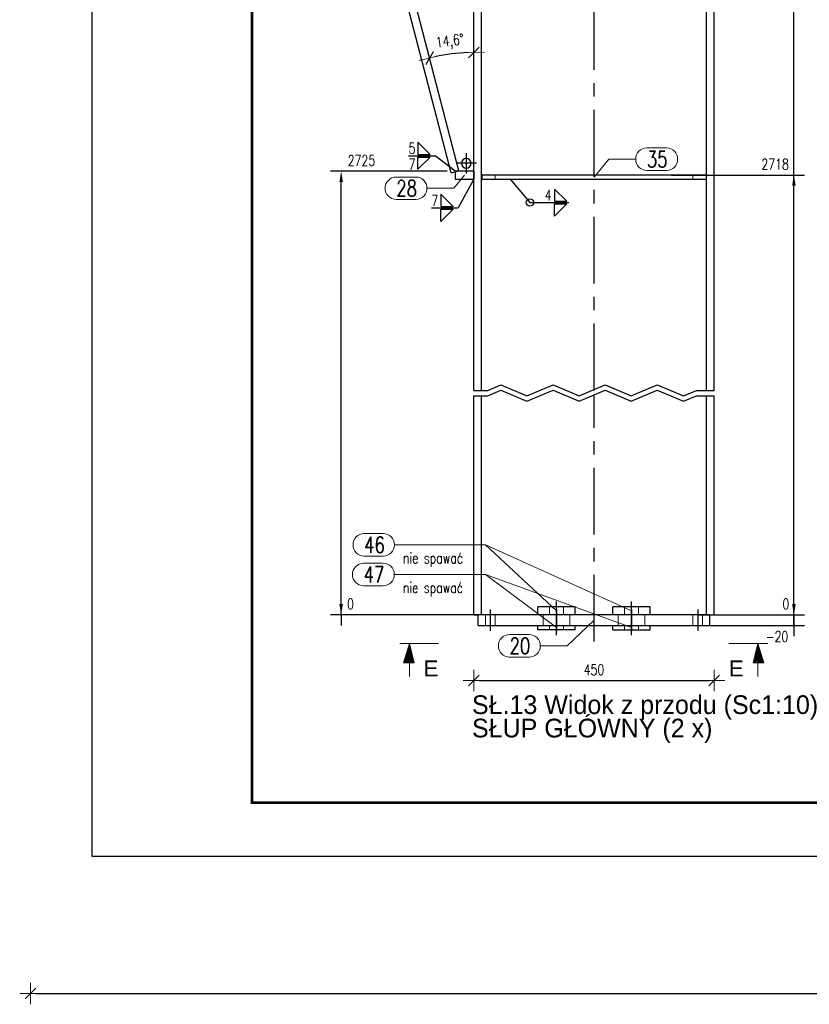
# Model space of a CAD drawing. Header units: millimetres. Extents: x 3515 to 4529, y 13642 to 14292.
# Tile 1 of 96: x 3515 to 3663, y 13642 to 13826. Entities that reach past the tile are written whole.
import ezdxf

# ---------------------------------------------------------------- set-up
doc = ezdxf.new("R2010")
doc.units = ezdxf.units.MM
doc.header["$LTSCALE"] = 10
doc.linetypes.add('HIDDEN', pattern=[0.375, 0.25, -0.125])
doc.linetypes.add('MITTE', pattern=[2, 1.25, -0.25, 0.25, -0.25])
doc.layers.get('Defpoints').update_dxf_attribs({"color": 1})
doc.layers.add('_FORMATKA', color=8, linetype='Continuous', plot=False)
for name, color, linetype, lineweight in [('_RAMKA', 7, 'Continuous', 35), ('PS_DIM', 4, 'Continuous', 13), ('PS_Hidden', 2, 'HIDDEN', 9), ('PS_Pos', 1, 'Continuous', 15), ('PS_SOLID', 7, 'Continuous', 30), ('PS_TEXT', 3, 'Continuous', 18)]:
    doc.layers.add(name, color=color, linetype=linetype, lineweight=lineweight)
for name, color, linetype in [('PS_MID', 5, 'MITTE'), ('PS_SHAPE', 3, 'Continuous'), ('PS_WELD', 1, 'Continuous')]:
    doc.layers.add(name, color=color, linetype=linetype)
doc.styles.add('ARIAL', font='arial.ttf')
doc.styles.add('ROMANS', font='romans.shx', dxfattribs={"width": 0.8})
doc.styles.add('simplex', font='simplex.shx', dxfattribs={"width": 0.75})
doc.dimstyles.new('1_10_GŁ_DS1-LS10', dxfattribs={"dimtxt": 2, "dimasz": 2, "dimexe": 2, "dimexo": 5, "dimgap": 1, "dimtad": 1, "dimjust": 4, "dimdec": 0, "dimlfac": 10, "dimtxsty": 'simplex', "dimblk1": 'NONE', "dimsah": 1, "dimcen": 2, "dimclrd": 256, "dimclre": 256, "dimclrt": 3, "dimadec": 1, "dimazin": 0, "dimtfac": 1, "dimtdec": 0, "dimtmove": 2, "dimatfit": 3, "dimfxl": 1, "dimarcsym": 0})
doc.dimstyles.new('1_10_PRZ', dxfattribs={"dimtxt": 2, "dimasz": 1, "dimexe": 2, "dimexo": 5, "dimgap": 1, "dimtad": 1, "dimdec": 0, "dimlfac": 10, "dimtxsty": 'simplex', "dimblk": 'dimznak', "dimcen": 2, "dimse1": 1, "dimse2": 1, "dimclrt": 3, "dimadec": 1, "dimazin": 0, "dimtfac": 1, "dimtdec": 0, "dimtix": 1, "dimtmove": 2, "dimatfit": 3, "dimldrblk": 'dim-grot', "dimfxl": 1, "dimarcsym": 0})

# ---------------------------------------------------------------- blocks, each defined once
blk = doc.blocks.new('dimznak')
at = {"color": 0}
for points in [[(0, 2), (0, -2)], [(-2, 0), (2, 0)]]:
    blk.add_lwpolyline(points, dxfattribs=at)
at = {"color": 2}
blk.add_lwpolyline([(1, 1), (-1, -1)], dxfattribs=at)
blk = doc.blocks.new('*D9')
at = {"layer": 'Defpoints', "color": 0, "transparency": 16777216}
for p in [(3517, 13669.66), (4517, 13669.66), (4517, 13643.91)]:
    blk.add_point(p, dxfattribs=at)
at = {"layer": 'PS_DIM', "color": 0, "lineweight": -2, "transparency": 16777216}
blk.add_line((3518, 13643.91), (4516, 13643.91), dxfattribs=at)
at = {"layer": 'PS_DIM', "color": 0, "lineweight": -2, "transparency": 16777216, "rotation": 180}
blk.add_blockref('dimznak', (3517, 13643.91), dxfattribs=at)
at = {"layer": 'PS_DIM', "color": 0, "lineweight": -2, "transparency": 16777216}
blk.add_blockref('dimznak', (4517, 13643.91), dxfattribs=at)
at = {"layer": 'PS_DIM', "color": 3, "transparency": 16777216, "insert": (4017, 13645.91), "char_height": 2, "attachment_point": 5, "style": 'simplex'}
blk.add_mtext('10000', dxfattribs=at)
blk = doc.blocks.new('dim-grot')
blk.add_hatch(color=256).paths.add_polyline_path([(0, 0), (-2, 0.5), (-2, -0.5)])
blk.add_lwpolyline([(0, 0), (-2, 0.5), (-2, -0.5), (0, 0)])
blk = doc.blocks.new('*X10')
at = {"color": 0}
for s, p in [('SŁ.13 Widok z przodu (Sc1:10)', (3681.8, 14281.39)), ('SŁUP GŁÓWNY (2 x)', (3681.8, 14277.01))]:
    blk.add_text(s, height=3.5, dxfattribs=at).set_placement(p)
blk = doc.blocks.new('*D11')
at = {"layer": 'Defpoints', "color": 0, "transparency": 16777216}
for p in [(3599.95, 13716.09), (3644.95, 13716.09), (3644.95, 13702.53)]:
    blk.add_point(p, dxfattribs=at)
at = {"layer": 'PS_DIM', "color": 0, "lineweight": -2, "transparency": 16777216}
blk.add_line((3600.95, 13702.53), (3643.95, 13702.53), dxfattribs=at)
at = {"layer": 'PS_DIM', "color": 0, "lineweight": -2, "transparency": 16777216, "rotation": 180}
blk.add_blockref('dimznak', (3599.95, 13702.53), dxfattribs=at)
at = {"layer": 'PS_DIM', "color": 0, "lineweight": -2, "transparency": 16777216}
blk.add_blockref('dimznak', (3644.95, 13702.53), dxfattribs=at)
at = {"layer": 'PS_DIM', "color": 3, "transparency": 16777216, "insert": (3622.45, 13704.53), "char_height": 2, "attachment_point": 5, "style": 'simplex'}
blk.add_mtext('450', dxfattribs=at)
blk = doc.blocks.new('*D14')
at = {"layer": 'Defpoints', "color": 0, "transparency": 16777216}
for p in [(3644.95, 13714.81), (3659.85, 13714.81), (3636.85, 13712.81)]:
    blk.add_point(p, dxfattribs=at)
at = {"layer": 'PS_DIM', "lineweight": -2, "transparency": 16777216}
for p, q in [((3659.85, 13716.81), (3659.85, 13718.81)), ((3649.95, 13714.81), (3661.85, 13714.81)), ((3659.85, 13712.81), (3659.85, 13714.81)), ((3641.85, 13712.81), (3661.85, 13712.81)), ((3659.85, 13712.81), (3659.85, 13710.81))]:
    blk.add_line(p, q, dxfattribs=at)
at = {"layer": 'PS_DIM', "transparency": 16777216}
blk.add_solid([(3659.52, 13716.81), (3660.19, 13716.81), (3659.85, 13714.81)], dxfattribs=at)
at = {"layer": 'PS_DIM', "color": 3, "transparency": 16777216, "insert": (3656.69, 13710.73), "char_height": 2, "attachment_point": 5, "rotation": 0.0573, "style": 'simplex'}
blk.add_mtext('-20', dxfattribs=at)
blk = doc.blocks.new('_None')
blk = doc.blocks.new('*D15')
at = {"layer": 'Defpoints', "color": 0, "transparency": 16777216}
for p in [(3636.85, 13714.81), (3644.95, 13714.81), (3659.85, 13714.81)]:
    blk.add_point(p, dxfattribs=at)
at = {"layer": 'PS_DIM', "lineweight": -2, "transparency": 16777216}
for p, q in [((3659.85, 13716.81), (3659.85, 13718.81)), ((3641.85, 13714.81), (3661.85, 13714.81)), ((3649.95, 13714.81), (3661.85, 13714.81)), ((3659.85, 13714.81), (3659.85, 13712.81))]:
    blk.add_line(p, q, dxfattribs=at)
at = {"layer": 'PS_DIM', "transparency": 16777216}
blk.add_solid([(3659.52, 13716.81), (3660.19, 13716.81), (3659.85, 13714.81)], dxfattribs=at)
at = {"layer": 'PS_DIM', "color": 3, "transparency": 16777216, "insert": (3658.33, 13716.83), "char_height": 2, "attachment_point": 5, "rotation": 0.0573, "style": 'simplex'}
blk.add_mtext('0', dxfattribs=at)
blk = doc.blocks.new('*D16')
at = {"layer": 'Defpoints', "color": 0, "transparency": 16777216}
for p in [(3631.98, 13797.11), (3659.85, 13797.11), (3644.95, 13714.81)]:
    blk.add_point(p, dxfattribs=at)
at = {"layer": 'PS_DIM', "lineweight": -2, "transparency": 16777216}
for p, q in [((3636.98, 13797.11), (3661.85, 13797.11)), ((3659.85, 13714.81), (3659.85, 13795.11)), ((3649.95, 13714.81), (3661.85, 13714.81))]:
    blk.add_line(p, q, dxfattribs=at)
at = {"layer": 'PS_DIM', "transparency": 16777216}
blk.add_solid([(3659.52, 13795.11), (3660.19, 13795.11), (3659.85, 13797.11)], dxfattribs=at)
at = {"layer": 'PS_DIM', "color": 3, "transparency": 16777216, "insert": (3656.33, 13799.13), "char_height": 2, "attachment_point": 5, "rotation": 0.0573, "style": 'simplex'}
blk.add_mtext('2718', dxfattribs=at)
blk = doc.blocks.new('*D17')
at = {"layer": 'Defpoints', "color": 0, "transparency": 16777216}
for p in [(3632.37, 13877.05), (3659.85, 13877.05), (3644.95, 13714.81)]:
    blk.add_point(p, dxfattribs=at)
at = {"layer": 'PS_DIM', "lineweight": -2, "transparency": 16777216}
for p, q in [((3637.37, 13877.05), (3661.85, 13877.05)), ((3659.85, 13714.81), (3659.85, 13875.05)), ((3649.95, 13714.81), (3661.85, 13714.81))]:
    blk.add_line(p, q, dxfattribs=at)
at = {"layer": 'PS_DIM', "transparency": 16777216}
blk.add_solid([(3659.52, 13875.05), (3660.19, 13875.05), (3659.85, 13877.05)], dxfattribs=at)
at = {"layer": 'PS_DIM', "color": 3, "transparency": 16777216, "insert": (3656.33, 13879.07), "char_height": 2, "attachment_point": 5, "rotation": 0.0573, "style": 'simplex'}
blk.add_mtext('3517', dxfattribs=at)
blk = doc.blocks.new('*D18')
at = {"layer": 'Defpoints', "color": 0, "transparency": 16777216}
for p in [(3617.85, 13888.05), (3659.85, 13888.05), (3644.95, 13714.81)]:
    blk.add_point(p, dxfattribs=at)
at = {"layer": 'PS_DIM', "lineweight": -2, "transparency": 16777216}
for p, q in [((3622.85, 13888.05), (3661.85, 13888.05)), ((3659.85, 13714.81), (3659.85, 13886.05)), ((3649.95, 13714.81), (3661.85, 13714.81))]:
    blk.add_line(p, q, dxfattribs=at)
at = {"layer": 'PS_DIM', "transparency": 16777216}
blk.add_solid([(3659.52, 13886.05), (3660.19, 13886.05), (3659.85, 13888.05)], dxfattribs=at)
at = {"layer": 'PS_DIM', "color": 3, "transparency": 16777216, "insert": (3656.19, 13890.07), "char_height": 2, "attachment_point": 5, "rotation": 0.0573, "style": 'simplex'}
blk.add_mtext('3627', dxfattribs=at)
blk = doc.blocks.new('*D19')
at = {"layer": 'Defpoints', "color": 0, "transparency": 16777216}
for p in [(3644.95, 13966.21), (3659.85, 13966.21), (3644.95, 13714.81)]:
    blk.add_point(p, dxfattribs=at)
at = {"layer": 'PS_DIM', "lineweight": -2, "transparency": 16777216}
for p, q in [((3649.95, 13966.21), (3661.85, 13966.21)), ((3659.85, 13714.81), (3659.85, 13964.21)), ((3649.95, 13714.81), (3661.85, 13714.81))]:
    blk.add_line(p, q, dxfattribs=at)
at = {"layer": 'PS_DIM', "transparency": 16777216}
blk.add_solid([(3659.52, 13964.21), (3660.19, 13964.21), (3659.85, 13966.21)], dxfattribs=at)
at = {"layer": 'PS_DIM', "color": 3, "transparency": 16777216, "insert": (3656.23, 13964.34), "char_height": 2, "attachment_point": 5, "rotation": 0.0573, "style": 'simplex'}
blk.add_mtext('4409', dxfattribs=at)
blk = doc.blocks.new('*D20')
at = {"layer": 'Defpoints', "color": 0, "transparency": 16777216}
for p in [(3644.95, 13966.54), (3659.85, 13966.54), (3644.95, 13714.81)]:
    blk.add_point(p, dxfattribs=at)
at = {"layer": 'PS_DIM', "lineweight": -2, "transparency": 16777216}
for p, q in [((3649.95, 13966.54), (3661.85, 13966.54)), ((3659.85, 13714.81), (3659.85, 13964.54)), ((3649.95, 13714.81), (3661.85, 13714.81))]:
    blk.add_line(p, q, dxfattribs=at)
at = {"layer": 'PS_DIM', "transparency": 16777216}
blk.add_solid([(3659.52, 13964.54), (3660.19, 13964.54), (3659.85, 13966.54)], dxfattribs=at)
at = {"layer": 'PS_DIM', "color": 3, "transparency": 16777216, "insert": (3665.02, 13966.5), "char_height": 2, "attachment_point": 5, "rotation": 0.0573, "style": 'simplex'}
blk.add_mtext('4412', dxfattribs=at)
blk = doc.blocks.new('*D21')
at = {"layer": 'Defpoints', "color": 0, "transparency": 16777216}
for p in [(3642.87, 13967.35), (3659.85, 13967.35), (3644.95, 13714.81)]:
    blk.add_point(p, dxfattribs=at)
at = {"layer": 'PS_DIM', "lineweight": -2, "transparency": 16777216}
for p, q in [((3647.87, 13967.35), (3661.85, 13967.35)), ((3659.85, 13714.81), (3659.85, 13965.35)), ((3649.95, 13714.81), (3661.85, 13714.81))]:
    blk.add_line(p, q, dxfattribs=at)
at = {"layer": 'PS_DIM', "transparency": 16777216}
blk.add_solid([(3659.52, 13965.35), (3660.19, 13965.35), (3659.85, 13967.35)], dxfattribs=at)
at = {"layer": 'PS_DIM', "color": 3, "transparency": 16777216, "insert": (3656.19, 13969.37), "char_height": 2, "attachment_point": 5, "rotation": 0.0573, "style": 'simplex'}
blk.add_mtext('4420', dxfattribs=at)
blk = doc.blocks.new('*D22')
at = {"layer": 'Defpoints', "color": 0, "transparency": 16777216}
for p in [(3644.95, 13966.54), (3644.95, 13948.11), (3651.95, 13947.36), (3648.07, 13942.23), (3644.95, 13756.81)]:
    blk.add_point(p, dxfattribs=at)
at = {"layer": 'PS_DIM', "color": 0, "lineweight": -2, "transparency": 16777216}
blk.add_arc((3644.95, 13948.11), 6.65, 278.626, 345.282, dxfattribs=at)
for p, rotation in [((3651.56, 13947.4), 79.59501626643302), ((3644.95, 13941.46), 184.3129809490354)]:
    blk.add_blockref('dimznak', p, dxfattribs=dict(at, rotation=rotation))
at = {"layer": 'PS_DIM', "color": 3, "transparency": 16777216, "insert": (3647.93, 13944.79), "char_height": 2, "attachment_point": 5, "rotation": 41.954, "style": 'simplex'}
blk.add_mtext('83,9°', dxfattribs=at)
blk = doc.blocks.new('*D46')
at = {"layer": 'Defpoints', "color": 0, "transparency": 16777216}
for p in [(3644.2, 13965.87), (3599.95, 13926.08), (3594.12, 13916.76), (3568.35, 13897.68), (3599.95, 13756.81)]:
    blk.add_point(p, dxfattribs=at)
at = {"layer": 'PS_DIM', "color": 0, "lineweight": -2, "transparency": 16777216}
blk.add_arc((3599.95, 13926.08), 10.99, 227.1679, 264.7861, dxfattribs=at)
for p, rotation in [((3591.77, 13918.73), 134.5609509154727), ((3599.95, 13915.09), 357.3930476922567)]:
    blk.add_blockref('dimznak', p, dxfattribs=dict(at, rotation=rotation))
at = {"layer": 'PS_DIM', "color": 3, "transparency": 16777216, "insert": (3596.36, 13918.04), "char_height": 2, "attachment_point": 5, "rotation": 335.977, "style": 'simplex'}
blk.add_mtext('48,0°', dxfattribs=at)
blk = doc.blocks.new('*D47')
at = {"layer": 'Defpoints', "color": 0, "transparency": 16777216}
for p in [(3599.95, 13926.08), (3570.85, 13899.04), (3597.17, 13819.93), (3597.19, 13797.92), (3599.95, 13756.81)]:
    blk.add_point(p, dxfattribs=at)
at = {"layer": 'PS_DIM', "color": 0, "lineweight": -2, "transparency": 16777216}
blk.add_arc((3599.95, 13787.35), 32.69, 91.7527, 102.8518, dxfattribs=at)
for p, rotation in [((3591.7, 13818.99), 193.7281523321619), ((3599.95, 13820.04), 0.8763493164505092)]:
    blk.add_blockref('dimznak', p, dxfattribs=dict(at, rotation=rotation))
at = {"layer": 'PS_DIM', "color": 3, "transparency": 16777216, "insert": (3595.51, 13821.95), "char_height": 2, "attachment_point": 5, "rotation": 7.3023, "style": 'simplex'}
blk.add_mtext('14,6°', dxfattribs=at)
blk = doc.blocks.new('*D52')
at = {"layer": 'Defpoints', "color": 0, "transparency": 16777216}
for p in [(3575.14, 13714.81), (3644.95, 13714.81), (3644.95, 13714.81)]:
    blk.add_point(p, dxfattribs=at)
at = {"layer": 'PS_DIM', "lineweight": -2, "transparency": 16777216}
for p, q in [((3575.14, 13716.81), (3575.14, 13718.81)), ((3639.95, 13714.81), (3573.14, 13714.81)), ((3639.95, 13714.81), (3573.14, 13714.81)), ((3575.14, 13714.81), (3575.14, 13712.81)), ((3575.14, 13714.81), (3575.14, 13714.81))]:
    blk.add_line(p, q, dxfattribs=at)
at = {"layer": 'PS_DIM', "transparency": 16777216}
blk.add_solid([(3574.81, 13716.81), (3575.48, 13716.81), (3575.14, 13714.81)], dxfattribs=at)
at = {"layer": 'PS_DIM', "color": 3, "transparency": 16777216, "insert": (3576.89, 13716.83), "char_height": 2, "attachment_point": 5, "rotation": 0.0573, "style": 'simplex'}
blk.add_mtext('0', dxfattribs=at)
blk = doc.blocks.new('*D53')
at = {"layer": 'Defpoints', "color": 0, "transparency": 16777216}
for p in [(3575.14, 13797.81), (3599.95, 13797.81), (3644.95, 13714.81)]:
    blk.add_point(p, dxfattribs=at)
at = {"layer": 'PS_DIM', "lineweight": -2, "transparency": 16777216}
for p, q in [((3594.95, 13797.81), (3573.14, 13797.81)), ((3575.14, 13714.81), (3575.14, 13795.81)), ((3639.95, 13714.81), (3573.14, 13714.81))]:
    blk.add_line(p, q, dxfattribs=at)
at = {"layer": 'PS_DIM', "transparency": 16777216}
blk.add_solid([(3574.81, 13795.81), (3575.48, 13795.81), (3575.14, 13797.81)], dxfattribs=at)
at = {"layer": 'PS_DIM', "color": 3, "transparency": 16777216, "insert": (3578.94, 13799.83), "char_height": 2, "attachment_point": 5, "rotation": 0.0573, "style": 'simplex'}
blk.add_mtext('2725', dxfattribs=at)
blk = doc.blocks.new('Znacznik')
at = {"layer": 'PS_TEXT'}
for p, q in [((4454.27, 7147.33), (4450.22, 7148.54)), ((4450.22, 7148.54), (4450.22, 7146.32)), ((4454.27, 7147.33), (4450.22, 7148.34)), ((4454.27, 7147.33), (4450.22, 7148.14)), ((4454.27, 7147.33), (4450.22, 7147.94)), ((4454.27, 7147.33), (4450.22, 7147.73)), ((4454.27, 7141.25), (4454.27, 7149.35)), ((4454.27, 7147.33), (4447.39, 7147.33)), ((4454.27, 7147.33), (4450.22, 7147.53)), ((4454.27, 7147.33), (4450.22, 7146.32)), ((4454.27, 7147.33), (4450.22, 7146.52)), ((4454.27, 7147.33), (4450.22, 7146.72)), ((4454.27, 7147.33), (4450.22, 7147.13)), ((4454.27, 7147.33), (4450.22, 7146.92)), ((4454.27, 7147.33), (4450.22, 7147.33))]:
    blk.add_line(p, q, dxfattribs=at)
blk = doc.blocks.new('PRZEK3')
at = {"layer": 'PS_DIM', "color": 7, "xscale": -0.8999999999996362, "yscale": 0.8999999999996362, "zscale": 0.9, "rotation": 90}
blk.add_blockref('Znacznik', (202262.67, 15878.89), dxfattribs=at)
at = {"layer": 'PS_TEXT', "style": 'ROMANS', "width": 0.9, "flags": 4}
blk.add_attdef('PRZEKRÓJ', (195831.81, 11873.66), '', height=2.92, dxfattribs=at)
blk = doc.blocks.new('*X517')
at = {"color": 1}
for p, q in [((3602.59, 13756.81), (3605.03, 13757.84)), ((3605.03, 13757.84), (3609.91, 13755.78)), ((3609.91, 13755.78), (3614.78, 13757.84)), ((3614.78, 13757.84), (3619.66, 13755.78)), ((3619.66, 13755.78), (3624.54, 13757.84)), ((3624.54, 13757.84), (3629.41, 13755.78)), ((3629.41, 13755.78), (3634.29, 13757.84)), ((3634.29, 13757.84), (3639.17, 13755.78)), ((3599.95, 13756.81), (3602.59, 13756.81)), ((3599.95, 13755.81), (3602.59, 13755.81)), ((3602.59, 13755.81), (3605.03, 13756.84)), ((3605.03, 13756.84), (3609.91, 13754.78)), ((3609.91, 13754.78), (3614.78, 13756.84)), ((3614.78, 13756.84), (3619.66, 13754.78)), ((3619.66, 13754.78), (3624.54, 13756.84)), ((3624.54, 13756.84), (3629.41, 13754.78)), ((3629.41, 13754.78), (3634.29, 13756.84)), ((3634.29, 13756.84), (3639.17, 13754.78)), ((3639.17, 13755.78), (3641.6, 13756.81)), ((3639.17, 13754.78), (3641.6, 13755.81)), ((3641.6, 13756.81), (3644.95, 13756.81)), ((3641.6, 13755.81), (3644.95, 13755.81))]:
    blk.add_line(p, q, dxfattribs=at)
at = {"layer": 'PS_Hidden', "color": 2, "linetype": 'HIDDEN'}
for p, q in [((3603.95, 13796.31), (3603.95, 13797.11)), ((3640.95, 13797.11), (3640.95, 13796.31)), ((3614.15, 13716.31), (3614.15, 13714.81)), ((3616.75, 13716.31), (3616.75, 13714.81)), ((3628.15, 13716.31), (3628.15, 13714.81)), ((3630.75, 13716.31), (3630.75, 13714.81)), ((3602.15, 13712.81), (3602.15, 13714.81)), ((3603.95, 13712.81), (3603.95, 13714.81)), ((3612.95, 13712.81), (3612.95, 13714.81)), ((3617.95, 13712.81), (3617.95, 13714.81)), ((3626.95, 13712.81), (3626.95, 13714.81)), ((3626.95, 13712.81), (3626.95, 13714.81)), ((3631.95, 13712.81), (3631.95, 13714.81)), ((3631.95, 13712.81), (3631.95, 13714.81)), ((3640.95, 13712.81), (3640.95, 13714.81)), ((3642.75, 13712.81), (3642.75, 13714.81)), ((3614.15, 13712.81), (3614.15, 13712.01)), ((3616.75, 13712.81), (3616.75, 13712.01)), ((3628.15, 13712.81), (3628.15, 13712.01)), ((3630.75, 13712.81), (3630.75, 13712.01))]:
    blk.add_line(p, q, dxfattribs=at)
at = {"layer": 'PS_MID', "color": 5, "linetype": 'MITTE'}
for p, q in [((3622.45, 13756.81), (3622.45, 13971.54)), ((3598.55, 13801.21), (3598.55, 13797.41)), ((3600.45, 13799.31), (3596.65, 13799.31)), ((3622.45, 13709.81), (3622.45, 13755.81)), ((3615.45, 13713.81), (3615.45, 13717.31)), ((3615.45, 13713.81), (3615.45, 13717.31)), ((3629.45, 13713.81), (3629.45, 13717.31)), ((3629.45, 13713.81), (3629.45, 13717.31)), ((3603.05, 13715.81), (3603.05, 13711.81)), ((3603.05, 13715.81), (3603.05, 13711.81)), ((3615.45, 13715.81), (3615.45, 13711.81)), ((3615.45, 13715.81), (3615.45, 13711.81)), ((3629.45, 13715.81), (3629.45, 13711.81)), ((3629.45, 13715.81), (3629.45, 13711.81)), ((3641.85, 13715.81), (3641.85, 13711.81)), ((3641.85, 13715.81), (3641.85, 13711.81)), ((3615.45, 13711.01), (3615.45, 13713.81)), ((3615.45, 13711.01), (3615.45, 13713.81)), ((3629.45, 13711.01), (3629.45, 13713.81)), ((3629.45, 13711.01), (3629.45, 13713.81))]:
    blk.add_line(p, q, dxfattribs=at)
at = {"layer": 'PS_SOLID', "color": 7, "linetype": 'Continuous'}
for p, q in [((3644.95, 13756.81), (3644.95, 13966.54)), ((3643.49, 13756.81), (3643.49, 13965.22)), ((3601.41, 13756.81), (3601.41, 13927.4)), ((3599.95, 13756.81), (3599.95, 13926.08)), ((3595.74, 13797.54), (3569.4, 13898.63)), ((3597.19, 13797.92), (3570.85, 13899.04)), ((3595.74, 13797.54), (3597.19, 13797.92)), ((3596.45, 13797.81), (3596.45, 13796.31)), ((3599.95, 13797.81), (3596.45, 13797.81)), ((3597.22, 13797.81), (3597.19, 13797.92)), ((3599.95, 13797.81), (3599.95, 13796.31)), ((3601.45, 13797.11), (3601.45, 13796.31)), ((3643.45, 13797.11), (3601.45, 13797.11)), ((3643.45, 13797.11), (3643.45, 13796.31)), ((3596.45, 13796.31), (3599.95, 13796.31)), ((3601.45, 13796.31), (3643.45, 13796.31)), ((3599.95, 13714.81), (3599.95, 13755.81)), ((3601.41, 13714.81), (3601.41, 13755.81)), ((3643.49, 13714.81), (3643.49, 13755.81)), ((3644.95, 13714.81), (3644.95, 13755.81)), ((3611.95, 13714.81), (3611.95, 13716.31)), ((3618.95, 13716.31), (3611.95, 13716.31)), ((3618.95, 13714.81), (3618.95, 13716.31)), ((3625.95, 13714.81), (3625.95, 13716.31)), ((3632.95, 13716.31), (3625.95, 13716.31)), ((3632.95, 13714.81), (3632.95, 13716.31)), ((3599.95, 13714.81), (3600.75, 13714.81)), ((3600.75, 13712.81), (3600.75, 13714.81)), ((3644.15, 13714.81), (3600.75, 13714.81)), ((3644.15, 13712.81), (3644.15, 13714.81)), ((3644.15, 13714.81), (3644.95, 13714.81)), ((3600.75, 13712.81), (3644.15, 13712.81)), ((3611.95, 13712.01), (3611.95, 13712.81)), ((3618.95, 13712.01), (3611.95, 13712.01)), ((3618.95, 13712.01), (3618.95, 13712.81)), ((3625.95, 13712.01), (3625.95, 13712.81)), ((3625.95, 13712.01), (3632.95, 13712.01)), ((3632.95, 13712.01), (3632.95, 13712.81))]:
    blk.add_line(p, q, dxfattribs=at)
at = {"layer": 'PS_SOLID', "color": 7, "extrusion": (0, 0, -1)}
blk.add_circle((-3598.55, 13799.31), 0.9, dxfattribs=at)
blk = doc.blocks.new('*X518')
at = {"color": 1}
for p, q in [((3585.46, 13796.73), (3589.1, 13796.73)), ((3598.2, 13797.06), (3596.2, 13794.63)), ((3591.2, 13794.63), (3596.2, 13794.63)), ((3585.46, 13792.53), (3589.1, 13792.53))]:
    blk.add_line(p, q, dxfattribs=at)
for centre, start, end in [((3585.46, 13794.63), 90, 270), ((3589.1, 13794.63), 270, 90)]:
    blk.add_arc(centre, 2.1, start, end, dxfattribs=at)
at = {"color": 2, "style": 'simplex', "width": 0.75}
blk.add_text('28', height=3, dxfattribs=at).set_placement((3585.46, 13793.13))
blk = doc.blocks.new('*X520')
at = {"color": 1}
for p, q in [((3632.35, 13802.18), (3636, 13802.18)), ((3622.45, 13796.71), (3625.25, 13800.08)), ((3625.25, 13800.08), (3630.25, 13800.08)), ((3632.35, 13797.98), (3636, 13797.98))]:
    blk.add_line(p, q, dxfattribs=at)
for centre, start, end in [((3632.35, 13800.08), 90, 270), ((3636, 13800.08), 270, 90)]:
    blk.add_arc(centre, 2.1, start, end, dxfattribs=at)
at = {"color": 2, "style": 'simplex', "width": 0.75}
blk.add_text('35', height=3, dxfattribs=at).set_placement((3632.35, 13798.58))
blk = doc.blocks.new('*X521')
at = {"color": 1}
for p, q in [((3632.35, 13802.18), (3636, 13802.18)), ((3622.45, 13796.71), (3625.25, 13800.08)), ((3625.25, 13800.08), (3630.25, 13800.08)), ((3632.35, 13797.98), (3636, 13797.98))]:
    blk.add_line(p, q, dxfattribs=at)
for centre, start, end in [((3632.35, 13800.08), 90, 270), ((3636, 13800.08), 270, 90)]:
    blk.add_arc(centre, 2.1, start, end, dxfattribs=at)
at = {"color": 2, "style": 'simplex', "width": 0.75}
blk.add_text('35', height=3, dxfattribs=at).set_placement((3632.35, 13798.58))
blk = doc.blocks.new('*X523')
at = {"color": 1}
for p, q in [((3622.45, 13713.81), (3617.4, 13709)), ((3606.66, 13711.1), (3610.3, 13711.1)), ((3612.4, 13709), (3617.4, 13709)), ((3606.66, 13706.9), (3610.3, 13706.9))]:
    blk.add_line(p, q, dxfattribs=at)
for centre, start, end in [((3606.66, 13709), 90, 270), ((3610.3, 13709), 270, 90)]:
    blk.add_arc(centre, 2.1, start, end, dxfattribs=at)
at = {"color": 2, "style": 'simplex', "width": 0.75}
blk.add_text('20', height=3, dxfattribs=at).set_placement((3606.66, 13707.5))
blk = doc.blocks.new('*X545')
at = {"color": 1}
for p, q in [((3579.46, 13730), (3583, 13730)), ((3585.1, 13727.9), (3602.18, 13727.9)), ((3629.45, 13715.56), (3602.18, 13727.9)), ((3579.46, 13725.8), (3583, 13725.8))]:
    blk.add_line(p, q, dxfattribs=at)
for centre, start, end in [((3579.46, 13727.9), 90, 270), ((3583, 13727.9), 270, 90)]:
    blk.add_arc(centre, 2.1, start, end, dxfattribs=at)
at = {"color": 2, "style": 'simplex', "width": 0.75}
blk.add_text('46', height=3, dxfattribs=at).set_placement((3579.46, 13726.4))
at = {"color": 3, "style": 'simplex', "width": 0.75}
blk.add_text('nie spawać', height=2, dxfattribs=at).set_placement((3586.7, 13724.43))
blk = doc.blocks.new('*X546')
at = {"color": 1}
for p, q in [((3579.35, 13724.45), (3582.99, 13724.45)), ((3585.09, 13722.35), (3602.18, 13722.35)), ((3629.45, 13712.41), (3602.18, 13722.35)), ((3579.35, 13720.25), (3582.99, 13720.25))]:
    blk.add_line(p, q, dxfattribs=at)
for centre, start, end in [((3579.35, 13722.35), 90, 270), ((3582.99, 13722.35), 270, 90)]:
    blk.add_arc(centre, 2.1, start, end, dxfattribs=at)
at = {"color": 2, "style": 'simplex', "width": 0.75}
blk.add_text('47', height=3, dxfattribs=at).set_placement((3579.35, 13720.85))
at = {"color": 3, "style": 'simplex', "width": 0.75}
blk.add_text('nie spawać', height=2, dxfattribs=at).set_placement((3586.69, 13718.89))
blk = doc.blocks.new('*X547')
at = {"color": 1}
for p, q in [((3579.35, 13724.45), (3582.99, 13724.45)), ((3585.09, 13722.35), (3602.18, 13722.35)), ((3629.45, 13712.41), (3602.18, 13722.35)), ((3579.35, 13720.25), (3582.99, 13720.25))]:
    blk.add_line(p, q, dxfattribs=at)
for centre, start, end in [((3579.35, 13722.35), 90, 270), ((3582.99, 13722.35), 270, 90)]:
    blk.add_arc(centre, 2.1, start, end, dxfattribs=at)
at = {"color": 2, "style": 'simplex', "width": 0.75}
blk.add_text('47', height=3, dxfattribs=at).set_placement((3579.35, 13720.85))
at = {"color": 3, "style": 'simplex', "width": 0.75}
blk.add_text('nie spawać', height=2, dxfattribs=at).set_placement((3586.69, 13718.89))
blk = doc.blocks.new('*X548')
at = {"color": 1}
for p, q in [((3579.46, 13730), (3583, 13730)), ((3585.1, 13727.9), (3602.18, 13727.9)), ((3629.45, 13715.56), (3602.18, 13727.9)), ((3579.46, 13725.8), (3583, 13725.8))]:
    blk.add_line(p, q, dxfattribs=at)
for centre, start, end in [((3579.46, 13727.9), 90, 270), ((3583, 13727.9), 270, 90)]:
    blk.add_arc(centre, 2.1, start, end, dxfattribs=at)
at = {"color": 2, "style": 'simplex', "width": 0.75}
blk.add_text('46', height=3, dxfattribs=at).set_placement((3579.46, 13726.4))
at = {"color": 3, "style": 'simplex', "width": 0.75}
blk.add_text('nie spawać', height=2, dxfattribs=at).set_placement((3586.7, 13724.43))
blk = doc.blocks.new('*X549')
at = {"color": 1}
for p, q in [((3579.46, 13730), (3583, 13730)), ((3585.1, 13727.9), (3602.18, 13727.9)), ((3615.45, 13715.56), (3602.18, 13727.9)), ((3579.46, 13725.8), (3583, 13725.8))]:
    blk.add_line(p, q, dxfattribs=at)
for centre, start, end in [((3579.46, 13727.9), 90, 270), ((3583, 13727.9), 270, 90)]:
    blk.add_arc(centre, 2.1, start, end, dxfattribs=at)
at = {"color": 2, "style": 'simplex', "width": 0.75}
blk.add_text('46', height=3, dxfattribs=at).set_placement((3579.46, 13726.4))
at = {"color": 3, "style": 'simplex', "width": 0.75}
blk.add_text('nie spawać', height=2, dxfattribs=at).set_placement((3586.7, 13724.43))
blk = doc.blocks.new('*X550')
at = {"color": 1}
for p, q in [((3579.35, 13724.45), (3582.99, 13724.45)), ((3585.09, 13722.35), (3602.18, 13722.35)), ((3615.45, 13712.41), (3602.18, 13722.35)), ((3579.35, 13720.25), (3582.99, 13720.25))]:
    blk.add_line(p, q, dxfattribs=at)
for centre, start, end in [((3579.35, 13722.35), 90, 270), ((3582.99, 13722.35), 270, 90)]:
    blk.add_arc(centre, 2.1, start, end, dxfattribs=at)
at = {"color": 2, "style": 'simplex', "width": 0.75}
blk.add_text('47', height=3, dxfattribs=at).set_placement((3579.35, 13720.85))
at = {"color": 3, "style": 'simplex', "width": 0.75}
blk.add_text('nie spawać', height=2, dxfattribs=at).set_placement((3586.69, 13718.89))
blk = doc.blocks.new('*X551')
at = {"color": 1}
for p, q in [((3579.35, 13724.45), (3582.99, 13724.45)), ((3585.09, 13722.35), (3602.18, 13722.35)), ((3615.45, 13712.41), (3602.18, 13722.35)), ((3579.35, 13720.25), (3582.99, 13720.25))]:
    blk.add_line(p, q, dxfattribs=at)
for centre, start, end in [((3579.35, 13722.35), 90, 270), ((3582.99, 13722.35), 270, 90)]:
    blk.add_arc(centre, 2.1, start, end, dxfattribs=at)
at = {"color": 2, "style": 'simplex', "width": 0.75}
blk.add_text('47', height=3, dxfattribs=at).set_placement((3579.35, 13720.85))
at = {"color": 3, "style": 'simplex', "width": 0.75}
blk.add_text('nie spawać', height=2, dxfattribs=at).set_placement((3586.69, 13718.89))
blk = doc.blocks.new('*X552')
at = {"color": 1}
for p, q in [((3579.46, 13730), (3583, 13730)), ((3585.1, 13727.9), (3602.18, 13727.9)), ((3615.45, 13715.56), (3602.18, 13727.9)), ((3579.46, 13725.8), (3583, 13725.8))]:
    blk.add_line(p, q, dxfattribs=at)
for centre, start, end in [((3579.46, 13727.9), 90, 270), ((3583, 13727.9), 270, 90)]:
    blk.add_arc(centre, 2.1, start, end, dxfattribs=at)
at = {"color": 2, "style": 'simplex', "width": 0.75}
blk.add_text('46', height=3, dxfattribs=at).set_placement((3579.46, 13726.4))
at = {"color": 3, "style": 'simplex', "width": 0.75}
blk.add_text('nie spawać', height=2, dxfattribs=at).set_placement((3586.7, 13724.43))
blk = doc.blocks.new('*X674')
at = {"color": 9}
for p, q in [((3606.79, 13796.31), (3610.47, 13791.96)), ((3610.47, 13791.96), (3617.75, 13791.96))]:
    blk.add_line(p, q, dxfattribs=at)
at = {"color": 2}
for p, q in [((3617.37, 13792.19), (3615.07, 13794.49)), ((3615.07, 13794.49), (3615.07, 13792.19)), ((3615.07, 13792.19), (3617.37, 13792.19)), ((3615.07, 13791.73), (3617.37, 13791.73)), ((3617.37, 13791.73), (3615.07, 13789.43)), ((3615.07, 13789.43), (3615.07, 13791.73))]:
    blk.add_line(p, q, dxfattribs=at)
at = {"color": 9}
blk.add_circle((3610.47, 13791.96), 0.69, dxfattribs=at)
at = {"color": 3, "style": 'simplex', "width": 0.75}
blk.add_text('4', height=2, dxfattribs=at).set_placement((3613.23, 13792.36))
blk = doc.blocks.new('*X678')
at = {"color": 3}
for p, q in [((3591.8, 13800.94), (3589.5, 13803.24)), ((3589.5, 13803.24), (3589.5, 13800.94)), ((3589.5, 13800.94), (3591.8, 13800.94)), ((3589.5, 13800.48), (3591.8, 13800.48)), ((3591.8, 13800.48), (3589.5, 13798.18)), ((3589.5, 13798.18), (3589.5, 13800.48))]:
    blk.add_line(p, q, dxfattribs=at)
at = {"color": 9}
for p in [(3587.75, 13800.71), (3596.45, 13797.81)]:
    blk.add_line(p, (3592.75, 13800.71), dxfattribs=at)
at = {"color": 2, "style": 'simplex', "width": 0.75}
for s, p in [('5', (3587.75, 13801.11)), ('7', (3587.75, 13798.11))]:
    blk.add_text(s, height=2, dxfattribs=at).set_placement(p)
blk = doc.blocks.new('*X718')
at = {"color": 9}
for p in [(3599.95, 13796.31), (3592.04, 13790.97)]:
    blk.add_line(p, (3597.04, 13790.97), dxfattribs=at)
at = {"color": 3}
for p, q in [((3596.1, 13791.2), (3593.8, 13793.5)), ((3593.8, 13793.5), (3593.8, 13791.2)), ((3593.8, 13791.2), (3596.1, 13791.2)), ((3593.8, 13790.74), (3596.1, 13790.74)), ((3596.1, 13790.74), (3593.8, 13788.44)), ((3593.8, 13788.44), (3593.8, 13790.74))]:
    blk.add_line(p, q, dxfattribs=at)
at = {"color": 2, "style": 'simplex', "width": 0.75}
blk.add_text('7', height=2, dxfattribs=at).set_placement((3592.04, 13791.37))

msp = doc.modelspace()

# ---------------------------------------------------------------- linework, layer by layer
at = {"layer": '_FORMATKA', "lineweight": -3}
msp.add_lwpolyline([(3528.49, 13669.66), (4528.49, 13669.66), (4528.49, 14263.66), (3528.49, 14263.66)], close=True, dxfattribs=at)
at = {"layer": '_RAMKA', "lineweight": -3, "const_width": 0.5}
msp.add_lwpolyline([(3558.49, 13679.66), (4518.49, 13679.66), (4518.49, 14253.66), (3558.49, 14253.66)], close=True, dxfattribs=at)

# ---------------------------------------------------------------- block references
msp.add_blockref('*X10', (-82.18, -585.15))
at = {"layer": 'PS_Pos'}
for name in ['*X520', '*X521', '*X518', '*X545', '*X548', '*X549', '*X552', '*X546', '*X547', '*X550', '*X551', '*X523']:
    msp.add_blockref(name, (0, 0), dxfattribs=at)
at = {"layer": 'PS_SHAPE', "color": 3}
msp.add_blockref('*X517', (0, 0), dxfattribs=at)
at = {"layer": 'PS_TEXT'}
ref = msp.add_blockref('PRZEK3', (-192242.16, 25579.5), dxfattribs=dict(at, xscale=-1, rotation=180))
ref.add_attrib('PRZEKRÓJ', 'E', (3590.56, 13703.27), dxfattribs={"height": 3, "style": 'ARIAL'})
ref = msp.add_blockref('PRZEK3', (199483.2, 25579.5), dxfattribs=dict(at, rotation=180))
ref.add_attrib('PRZEKRÓJ', 'E', (3647.68, 13703.27), dxfattribs={"height": 3, "style": 'ARIAL'})
at = {"layer": 'PS_WELD'}
for name in ['*X678', '*X718', '*X674']:
    msp.add_blockref(name, (0, 0), dxfattribs=at)

# ---------------------------------------------------------------- dimensions: what is measured, and where the dimension line sits
at = {"layer": 'PS_DIM'}
for base, p1, p2, text, picture, middle in [((3659.85, 13967.35), (3644.95, 13714.81), (3642.87, 13967.35), '4420', '*D21', (3656.19, 13969.37)), ((3659.85, 13966.54), (3644.95, 13714.81), (3644.95, 13966.54), '4412', '*D20', (3665.02, 13966.5)), ((3659.85, 13966.21), (3644.95, 13714.81), (3644.95, 13966.21), '4409', '*D19', (3656.23, 13964.34)), ((3659.85, 13888.05), (3644.95, 13714.81), (3617.85, 13888.05), '3627', '*D18', (3656.19, 13890.07)), ((3659.85, 13877.05), (3644.95, 13714.81), (3632.37, 13877.05), '3517', '*D17', (3656.33, 13879.07)), ((3575.14, 13797.81), (3644.95, 13714.81), (3599.95, 13797.81), '2725', '*D53', (3578.94, 13799.83)), ((3659.85, 13797.11), (3644.95, 13714.81), (3631.98, 13797.11), '2718', '*D16', (3656.33, 13799.13)), ((3659.85, 13714.81), (3636.85, 13712.81), (3644.95, 13714.81), '-20', '*D14', (3656.69, 13710.73))]:
    dim = msp.add_linear_dim(base=base, p1=p1, p2=p2, angle=90, text=text, dimstyle='1_10_GŁ_DS1-LS10', dxfattribs=at)
    dim.commit()
    dim.dimension.update_dxf_attribs({"geometry": picture, "text_midpoint": middle, "dimtype": 128, "text_rotation": 0.0573})
for base, line1, line2, picture, middle in [((3648.07, 13942.23), ((3644.95, 13756.81), (3644.95, 13966.54)), ((3651.95, 13947.36), (3644.95, 13948.11)), '*D22', (3647.93, 13944.79)), ((3594.12, 13916.76), ((3599.95, 13756.81), (3599.95, 13926.08)), ((3568.35, 13897.68), (3644.2, 13965.87)), '*D46', (3596.36, 13918.04)), ((3597.17, 13819.93), ((3599.95, 13756.81), (3599.95, 13926.08)), ((3597.19, 13797.92), (3570.85, 13899.04)), '*D47', (3595.51, 13821.95))]:
    dim = msp.add_angular_dim_2l(base=base, line1=line1, line2=line2, dimstyle='1_10_PRZ', dxfattribs=at)
    dim.commit()
    dim.dimension.update_dxf_attribs({"geometry": picture, "text_midpoint": middle})
for base, p1, p2, picture, middle, turn in [((3575.1427, 13714.8097), (3644.9471, 13714.8096), (3644.9471, 13714.8097), '*D52', (3576.8907, 13716.8297), 0.0573), ((3659.85422454, 13714.80961668), (3644.94706633, 13714.80961668), (3636.84848851, 13714.80961668), '*D15', (3658.33422454, 13716.82961668), 0.05729578)]:
    dim = msp.add_linear_dim(base=base, p1=p1, p2=p2, angle=90, dimstyle='1_10_GŁ_DS1-LS10', dxfattribs=at)
    dim.commit()
    dim.dimension.update_dxf_attribs({"geometry": picture, "text_midpoint": middle, "dimtype": 128, "text_rotation": turn})
for base, p1, p2, picture, middle in [((3644.95, 13702.53), (3599.95, 13716.09), (3644.95, 13716.09), '*D11', (3622.45, 13704.53)), ((4517, 13643.91), (3517, 13669.66), (4517, 13669.66), '*D9', (4017, 13645.91))]:
    dim = msp.add_linear_dim(base=base, p1=p1, p2=p2, dimstyle='1_10_PRZ', dxfattribs=at)
    dim.commit()
    dim.dimension.update_dxf_attribs({"geometry": picture, "text_midpoint": middle})

doc.saveas('drawing.dxf')
